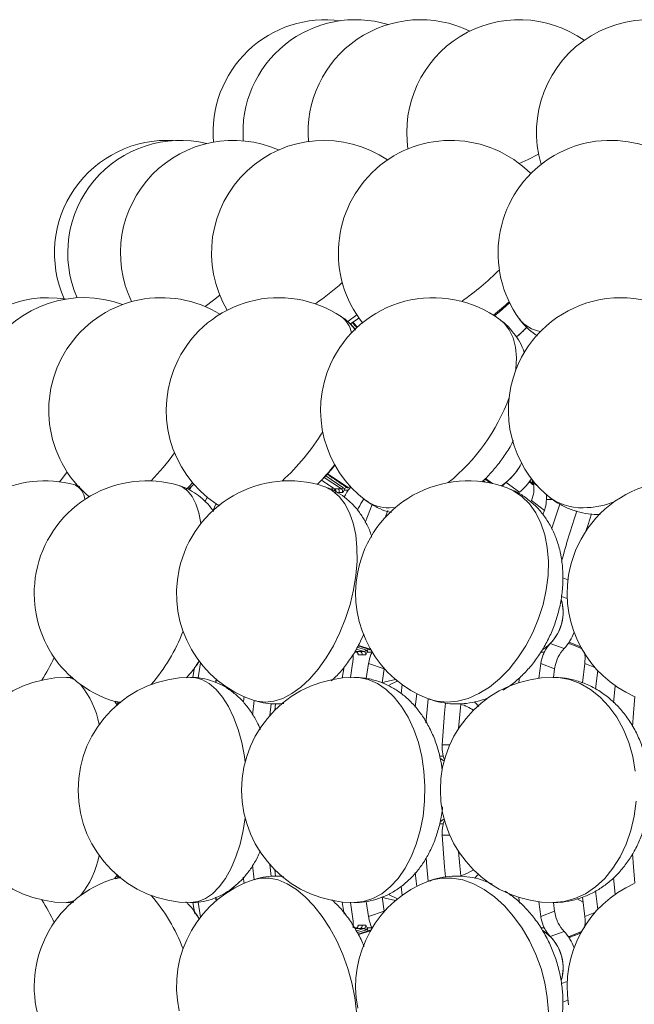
# Model space of a CAD drawing. Header units: millimetres. Extents: x 95 to 591, y 51 to 1119.
# Tile 5 of 12: x 262 to 317, y 854 to 942. Entities that reach past the tile are written whole.
import ezdxf

# ---------------------------------------------------------------- set-up
doc = ezdxf.new("R2010")
doc.units = ezdxf.units.MM

msp = doc.modelspace()

# ---------------------------------------------------------------- linework, layer by layer
at = {"color": 7, "linetype": 'Continuous', "lineweight": 15}
for p, q in [((291.33, 914.663), (291.753, 914.194)), ((291.549, 914.807), (291.942, 914.371)), ((288.76, 900.773), (289.921, 899.999)), ((290.521, 899.999), (288.997, 901.015)), ((289.127, 901.151), (290.661, 900.129)), ((289.292, 901.33), (291.127, 900.108)), ((303.124, 900.734), (303.307, 900.597)), ((303.334, 900.931), (303.943, 900.478)), ((305.168, 900.578), (306.346, 899.703)), ((307.274, 900.698), (307.574, 900.464)), ((307.536, 900.578), (307.457, 900.85)), ((307.536, 900.578), (307.971, 900.24)), ((276.892, 899.958), (277.405, 900.414)), ((289.665, 899.88), (289.992, 899.88)), ((289.921, 899.999), (290.221, 899.999)), ((290.221, 899.999), (290.521, 899.999)), ((291.134, 899.88), (290.769, 899.88)), ((290.805, 899.943), (290.921, 900.174)), ((291.127, 900.108), (291.307, 900.218)), ((278.401, 898.88), (278.588, 899.262)), ((290.606, 899.669), (290.306, 899.669)), ((292.519, 899.099), (292.476, 899.044)), ((308.557, 898.086), (307.428, 898.963)), ((308.751, 899.044), (309.299, 899.044)), ((279.13, 898.103), (279.375, 898.655)), ((293.244, 898.612), (292.626, 897.017)), ((294.414, 897.471), (294.661, 898.086)), ((294.79, 898.318), (295.327, 898.348)), ((308.429, 897.728), (308.557, 898.086)), ((310.197, 892.09), (310.656, 891.92)), ((310.593, 890.252), (310.072, 890.445)), ((292.543, 885.548), (291.842, 885.776)), ((291.931, 885.93), (292.66, 885.693)), ((292.03, 886.102), (293.103, 885.753)), ((292.882, 885.78), (292.832, 885.556)), ((309.087, 886.265), (310.314, 885.812)), ((310.761, 886.381), (311.77, 885.988)), ((291.675, 885.487), (291.93, 885.487)), ((291.735, 885.59), (291.864, 885.548)), ((291.864, 885.548), (291.849, 885.55)), ((291.864, 885.548), (292.203, 885.548)), ((292.352, 885.255), (292.012, 885.255)), ((292.203, 885.548), (292.543, 885.548)), ((292.692, 885.255), (292.352, 885.255)), ((293.224, 885.487), (292.811, 885.487)), ((308.539, 885.487), (308.233, 885.487)), ((277.317, 883.241), (277.478, 884.164)), ((277.628, 884.312), (277.885, 884.69)), ((277.628, 884.312), (277.762, 884.507)), ((277.762, 884.507), (277.883, 884.693)), ((278.001, 884.54), (277.777, 883.215)), ((290.603, 883.204), (290.758, 884.193)), ((291.328, 883.254), (291.515, 884.482)), ((292.931, 884.482), (292.732, 883.165)), ((294.327, 884.028), (292.931, 884.482)), ((294.139, 882.768), (294.327, 884.028)), ((308.24, 884.482), (308.066, 883.182)), ((309.469, 884.028), (308.24, 884.482)), ((309.363, 883.246), (309.469, 884.028)), ((312.154, 884.482), (311.941, 882.762)), ((313.054, 884.132), (312.154, 884.482)), ((279.336, 882.813), (279.382, 883.102)), ((279.37, 882.804), (279.411, 883.078)), ((306.298, 882.794), (306.354, 883.247)), ((313.102, 882.231), (313.299, 883.862)), ((280.38, 882.354), (280.367, 882.257)), ((295.92, 882.615), (295.819, 881.789)), ((314.701, 881.01), (314.849, 882.521)), ((303.434, 881.429), (303.425, 881.342)), ((270.375, 881.127), (270.885, 881.055)), ((270.629, 880.864), (270.656, 881.072)), ((282.755, 881.211), (282.61, 879.898)), ((284.156, 879.875), (284.273, 880.924)), ((284.599, 880.347), (284.662, 880.915)), ((299.483, 877.283), (300.159, 877.283)), ((299.573, 876.26), (299.257, 876.26)), ((299.421, 875.997), (299.323, 875.997)), ((299.644, 875.809), (299.421, 875.997)), ((299.573, 870.26), (299.252, 870.26)), ((299.311, 870.522), (299.421, 870.522)), ((299.421, 870.522), (299.644, 870.711)), ((300.159, 869.236), (299.483, 869.236)), ((282.613, 866.593), (282.758, 865.279)), ((284.274, 865.582), (284.156, 866.644)), ((270.655, 865.455), (270.629, 865.656)), ((284.662, 865.6), (284.599, 866.173)), ((295.822, 864.707), (295.92, 863.905)), ((303.425, 865.178), (303.436, 865.068)), ((314.849, 863.999), (314.704, 865.473)), ((313.299, 862.658), (313.102, 864.293)), ((277.493, 862.274), (277.319, 863.266)), ((277.777, 863.309), (278.001, 861.979)), ((279.382, 863.418), (279.334, 863.724)), ((279.411, 863.442), (279.367, 863.735)), ((290.774, 862.23), (290.603, 863.315)), ((291.515, 862.037), (291.328, 863.265)), ((292.731, 863.357), (292.931, 862.037)), ((294.327, 862.491), (294.137, 863.763)), ((306.36, 863.225), (306.298, 863.725)), ((308.066, 863.338), (308.24, 862.037)), ((309.469, 862.491), (309.365, 863.259)), ((311.48, 863.61), (311.996, 863.289)), ((311.942, 863.75), (312.154, 862.037)), ((277.885, 861.829), (277.628, 862.208)), ((277.717, 862.079), (277.628, 862.208)), ((277.883, 861.827), (277.717, 862.079)), ((292.931, 862.037), (294.327, 862.491)), ((308.24, 862.037), (309.469, 862.491)), ((312.154, 862.037), (313.054, 862.388)), ((292.012, 861.264), (292.352, 861.264)), ((292.352, 861.264), (292.692, 861.264)), ((291.673, 861.033), (291.933, 861.033)), ((291.864, 860.972), (291.737, 860.931)), ((291.848, 860.969), (291.849, 860.969)), ((291.849, 860.969), (291.864, 860.972)), ((291.852, 860.747), (292.543, 860.972)), ((292.203, 860.972), (291.864, 860.972)), ((292.66, 860.827), (291.939, 860.592)), ((293.103, 860.766), (292.027, 860.417)), ((292.543, 860.972), (292.203, 860.972)), ((293.224, 861.033), (292.811, 861.033)), ((292.832, 860.963), (292.882, 860.74)), ((308.539, 861.033), (308.233, 861.033)), ((310.314, 860.708), (309.087, 860.255)), ((311.782, 860.555), (310.751, 860.154)), ((310.085, 856.08), (310.593, 856.267)), ((310.656, 854.599), (310.196, 854.43))]:
    msp.add_line(p, q, dxfattribs=at)
at = {"color": 7, "linetype": 'Continuous', "lineweight": 15, "flags": 128}
for points in [[(306.326, 928.889), (307.105, 929.259), (308.046, 929.734)], [(278.424, 916.182), (279.156, 916.751), (279.704, 917.195)], [(304.124, 915.364), (304.564, 915.713), (305.475, 916.527)], [(291.061, 914.835), (291.104, 914.867), (291.887, 915.465)], [(291.33, 914.663), (291.979, 915.106), (292.081, 915.18)], [(306.008, 910.521), (306.02, 910.624), (306.071, 911.638), (305.991, 912.57), (305.779, 913.401), (305.441, 914.118), (304.982, 914.708), (304.64, 915.006)], [(265.458, 900.629), (265.725, 900.958), (266.148, 901.501)], [(278.021, 896.914), (278.017, 896.95), (277.841, 897.878), (277.583, 898.677), (277.247, 899.335), (276.84, 899.839), (276.367, 900.18), (276.067, 900.3)], [(276.753, 899.967), (276.968, 900.184), (277.299, 900.537)], [(277.159, 900.19), (277.084, 900.039), (277.022, 899.914)], [(283.735, 881.055), (284.509, 881.141), (285.307, 881.398), (286.115, 881.821), (286.919, 882.403), (287.704, 883.133), (288.456, 883.999), (289.162, 884.984), (289.81, 886.072), (290.387, 887.242), (290.883, 888.475), (291.29, 889.747), (291.6, 891.037), (291.808, 892.32), (291.909, 893.576), (291.903, 894.78), (291.79, 895.911), (291.57, 896.95), (291.249, 897.878), (290.832, 898.677), (290.326, 899.335), (289.741, 899.839), (289.086, 900.18), (288.96, 900.224)], [(289.903, 900.004), (289.908, 900.001), (289.921, 899.999)], [(299.908, 881.055), (300.842, 881.141), (301.793, 881.398), (302.744, 881.821), (303.678, 882.403), (304.578, 883.133), (305.428, 883.999), (306.214, 884.984), (306.92, 886.072), (307.534, 887.242), (308.046, 888.475), (308.447, 889.747), (308.728, 891.037), (308.885, 892.32), (308.916, 893.576), (308.82, 894.78), (308.598, 895.911), (308.254, 896.95), (307.795, 897.878), (307.229, 898.677), (306.566, 899.335), (305.817, 899.839), (305.251, 900.094)], [(279.401, 898.658), (279.451, 898.626), (279.628, 898.528)], [(309.196, 896.417), (309.544, 897.499), (309.935, 898.652)], [(312.244, 896.234), (312.438, 896.828), (312.758, 897.773)], [(291.849, 885.55), (291.848, 885.551), (291.848, 885.551)], [(266.771, 883.072), (266.319, 883.237), (266.079, 883.26)], [(281.967, 875.741), (281.899, 876.223), (281.659, 877.469), (281.338, 878.641), (280.942, 879.716), (280.478, 880.676), (279.954, 881.504), (279.379, 882.185), (278.764, 882.707), (278.12, 883.059), (277.458, 883.237), (277.124, 883.26)], [(291.655, 863.26), (292.493, 863.349), (293.317, 863.615), (294.111, 864.053), (294.862, 864.656), (295.555, 865.412), (296.178, 866.308), (296.721, 867.328), (297.173, 868.454), (297.527, 869.666), (297.776, 870.942), (297.916, 872.259), (297.944, 873.594), (297.86, 874.923), (297.665, 876.223), (297.363, 877.469), (296.959, 878.641), (296.46, 879.716), (295.876, 880.676), (295.216, 881.504), (294.493, 882.185), (293.719, 882.707), (292.908, 883.059), (292.075, 883.237), (291.655, 883.26)], [(295.326, 883.08), (294.396, 882.855), (294.14, 882.776)], [(316.642, 874.923), (316.412, 876.223), (316.055, 877.469), (315.578, 878.641), (314.989, 879.716), (314.299, 880.676), (313.52, 881.504), (312.666, 882.185), (311.752, 882.707), (310.794, 883.059), (309.81, 883.237), (309.314, 883.26)], [(294.766, 882.567), (295.019, 882.707), (295.508, 882.93)], [(281.805, 881.064), (281.842, 881.358), (281.867, 881.549)], [(297.091, 880.612), (297.172, 881.358), (297.226, 881.814)], [(298.038, 879.213), (298.114, 880.094), (298.241, 881.363)], [(298.32, 881.333), (299.007, 881.141), (299.908, 881.055)], [(316.609, 881.553), (316.482, 880.094), (316.396, 878.895)], [(282.776, 881.204), (282.999, 881.141), (283.735, 881.055)], [(299.773, 880.98), (299.687, 880.094), (299.483, 877.283)], [(300.941, 878.727), (301.046, 879.979), (301.135, 880.883)], [(299.357, 876.019), (299.384, 876.015), (299.421, 875.997)], [(309.314, 863.26), (310.304, 863.349), (311.277, 863.615), (312.215, 864.053), (313.101, 864.656), (313.92, 865.412), (314.656, 866.308), (315.297, 867.328), (315.831, 868.454), (316.249, 869.666), (316.543, 870.942), (316.708, 872.259)], [(277.124, 863.26), (277.79, 863.349), (278.445, 863.615), (279.076, 864.053), (279.672, 864.656), (280.223, 865.412), (280.718, 866.308), (281.149, 867.328), (281.509, 868.454), (281.79, 869.666), (281.967, 870.778)], [(299.421, 870.522), (299.384, 870.504), (299.357, 870.5)], [(299.483, 869.236), (299.687, 866.426), (299.773, 865.547)], [(301.135, 865.637), (301.046, 866.54), (300.941, 867.792)], [(316.395, 867.635), (316.482, 866.426), (316.608, 864.974)], [(298.241, 865.156), (298.114, 866.426), (298.043, 867.248)], [(297.226, 864.706), (297.172, 865.162), (297.087, 865.947)], [(302.253, 866.179), (301.668, 865.843), (301.135, 865.637)], [(270.86, 865.465), (270.602, 865.444), (270.375, 865.392)], [(281.867, 864.971), (281.842, 865.162), (281.796, 865.522)], [(291.872, 853.567), (291.717, 854.839), (291.457, 856.129), (291.098, 857.412), (290.645, 858.668), (290.108, 859.872), (289.494, 861.003), (288.816, 862.042), (288.085, 862.97), (287.315, 863.769), (286.518, 864.427), (285.711, 864.931), (284.906, 865.272), (284.118, 865.444), (283.361, 865.444), (282.776, 865.316)], [(308.917, 853.567), (308.822, 854.839), (308.603, 856.129), (308.261, 857.412), (307.804, 858.668), (307.239, 859.872), (306.577, 861.003), (305.83, 862.042), (305.011, 862.97), (304.133, 863.769), (303.214, 864.427), (302.27, 864.931), (301.317, 865.272), (300.372, 865.444), (299.453, 865.444), (298.575, 865.272), (298.32, 865.186)], [(295.508, 863.59), (295.446, 863.615), (294.753, 863.96)], [(266.079, 863.26), (266.557, 863.349), (266.771, 863.448)], [(294.14, 863.744), (294.396, 863.665), (295.326, 863.44)]]:
    msp.add_lwpolyline(points, dxfattribs=at)
at = {"color": 7, "linetype": 'Continuous', "lineweight": 15}
for centre, radius, start, end in [((289.117, 931.662), 10, 82.36293, 184.98511), ((291.775, 931.662), 10, 73.19141, 184.35105), ((297.558, 931.662), 10, 64.00245, 184.66381), ((306.325, 931.662), 10, 54.78145, 188.53997), ((317.859, 931.662), 10, 45.5039, 196.55612), ((275.022, 920.945), 10, 86.61634, 204.00327), ((276.202, 920.945), 10, 76.43948, 203.48247), ((280.891, 920.945), 10, 66.16218, 205.60468), ((288.974, 920.945), 10, 55.67582, 210.53552), ((300.252, 920.945), 10, 44.78822, 218.58633), ((314.446, 920.945), 10, 35.95617, 215.95617), ((287.179, 936.807), 24.56, 304.84934, 315.04095), ((270.513, 941.269), 30.5, 305.47348, 311.1987), ((264.467, 906.978), 10, 80.89896, 220.36678), ((267.63, 906.978), 10, 69.86829, 224.20277), ((274.514, 906.978), 10, 58.26628, 230.11916), ((284.948, 906.978), 10, 56.30993, 153.43495), ((298.676, 906.978), 10, 53.39094, 155.83492), ((292.235, 930.674), 19.277, 307.72052, 313.19541), ((315.359, 906.978), 10, 49.21118, 158.87732), ((289.094, 913.374), 2.38, 11.84953, 53.93827), ((308.666, 916.878), 2.935, 217.94606, 261.20983), ((301.66, 919.241), 7.239, 307.47546, 317.47757), ((301.696, 919.202), 7.185, 307.44985, 317.35048), ((284.948, 906.978), 10, 153.43495, 236.30993), ((298.676, 906.978), 10, 155.83492, 233.39094), ((315.359, 906.978), 10, 158.87732, 229.21118), ((289.043, 914.122), 17.449, 308.9693, 339.85479), ((271, 916.184), 21.045, 312.60864, 328.07975), ((256.105, 917.554), 24.292, 316.08691, 323.74579), ((277.367, 911.827), 15.856, 313.88197, 322.35574), ((277.926, 911.66), 15.359, 312.83186, 321.50516), ((301.956, 904.548), 5.102, 303.00066, 333.66965), ((301.769, 904.685), 5.331, 309.61104, 333.24484), ((264.156, 890.714), 10, 74.38659, 247.68722), ((273.221, 890.714), 10, 73.4655, 166.40425), ((285.868, 890.714), 10, 71.98904, 167.54756), ((301.786, 890.714), 10, 69.72606, 169.00093), ((307.724, 897.446), 4.043, 129.21603, 136.15422), ((302.973, 903.784), 5.295, 309.569, 327.0451), ((306.088, 900.044), 1.543, 353.89985, 20.22482), ((320.583, 890.714), 10, 66.24308, 170.73567), ((266.067, 898.865), 1.673, 7.04381, 62.19283), ((287.029, 900.522), 2.713, 346.32052, 351.70601), ((289.761, 899.782), 0.27, 335.4637, 53.4612), ((290.061, 899.782), 0.27, 335.46887, 53.4609), ((290.459, 900.207), 0.217, 286.76907, 338.95503), ((290.361, 899.782), 0.27, 335.47177, 53.458), ((290.443, 899.81), 0.386, 20.04698, 55.52276), ((291.072, 900.177), 0.0879, 245.12304, 307.95042), ((295.457, 896.602), 5.426, 139.02214, 142.82876), ((294.694, 901.73), 3.413, 234.50138, 271.61186), ((307.075, 899.168), 1.68, 355.77232, 11.30059), ((311.864, 903.089), 4.773, 230.47461, 271.79438), ((311.882, 906.475), 8.158, 270.92341, 290.60021), ((379.836, 874.866), 72.21, 161.28345, 164.98513), ((273.221, 890.714), 10, 166.40425, 253.4655), ((285.868, 890.714), 10, 167.54756, 251.98904), ((301.786, 890.714), 10, 169.00093, 249.72606), ((320.583, 890.714), 10, 170.73567, 246.24308), ((306.289, 889.051), 3.938, 302.79203, 16.44015), ((306.216, 889.058), 4.006, 315.78882, 16.2063), ((261.352, 893.167), 16.174, 319.32108, 338.95729), ((307.268, 888.66), 4.17, 316.91546, 340.42022), ((292.494, 885.707), 0.167, 287.1033, 355.07728), ((292.551, 885.379), 0.332, 32.29077, 70.86556), ((293.082, 885.809), 0.0893, 253.63671, 293.72811), ((311.496, 883.986), 3.315, 136.58899, 153.0912), ((312.707, 883.545), 3.296, 136.55656, 152.29904), ((248.973, 892.458), 17.658, 327.68357, 335.12471), ((291.762, 885.313), 0.256, 347.03531, 66.70914), ((292.102, 885.313), 0.256, 347.04341, 66.70569), ((292.442, 885.313), 0.256, 347.03531, 66.70914), ((266.079, 873.26), 10, 90, 180), ((277.124, 873.26), 10, 90, 180), ((291.655, 873.26), 10, 90, 180), ((309.314, 873.26), 10, 90, 180), ((260.985, 877.492), 8.164, 11.22497, 39.06713), ((299.915, 876.944), 4.123, 55.4577, 72.77869), ((302.639, 877.122), 3.184, 195.70303, 201.72092), ((266.079, 873.26), 10, 180, 270), ((277.124, 873.26), 10, 180, 270), ((291.655, 873.26), 10, 180, 270), ((309.314, 873.26), 10, 180, 270), ((302.641, 869.397), 3.186, 158.28401, 164.2986), ((260.81, 869.11), 8.353, 321.25273, 348.45443), ((273.221, 855.806), 10, 106.5345, 193.59575), ((285.868, 855.806), 10, 108.01096, 192.45244), ((301.786, 855.806), 10, 110.27394, 190.99907), ((320.583, 855.806), 10, 113.75692, 189.26433), ((261.793, 853.616), 15.667, 20.72206, 40.99956), ((248.993, 854.072), 17.635, 24.87053, 32.32119), ((291.762, 861.207), 0.256, 293.26981, 12.98573), ((292.102, 861.207), 0.256, 293.27327, 12.97764), ((292.442, 861.207), 0.256, 293.26981, 12.98573), ((312.707, 862.974), 3.296, 207.69824, 223.44176), ((292.494, 860.812), 0.167, 4.93936, 72.88006), ((292.552, 861.141), 0.332, 289.10723, 327.71208), ((293.082, 860.711), 0.0893, 66.27189, 106.36329), ((306.295, 857.472), 3.933, 343.12626, 57.24443), ((311.496, 862.533), 3.315, 206.90571, 223.40996), ((307.268, 857.86), 4.17, 19.57978, 43.08454), ((306.214, 857.461), 4.008, 343.89648, 44.20213)]:
    msp.add_arc(centre, radius, start, end, dxfattribs=at)
for points, knots in [([(291.766, 914.105), (291.633, 914.27), (291.296, 914.686), (290.849, 915.085), (290.524, 915.271), (290.481, 915.296)], [0, 0, 0, 0, 0.3631638, 0.9158621, 1, 1, 1, 1]), ([(306.786, 912.071), (306.724, 912.246), (306.558, 912.719), (306.149, 913.431), (305.557, 914.197), (305.04, 914.725), (304.692, 914.954), (304.627, 914.997)], [0, 0, 0, 0, 0.151804, 0.409327, 0.662934, 0.937555, 1, 1, 1, 1]), ([(306.349, 915.088), (306.362, 915.066), (306.541, 914.772), (307.01, 914.303), (307.543, 913.82), (307.885, 913.624), (307.959, 913.582)], [0, 0, 0, 0, 0.034634, 0.464349, 0.88421, 1, 1, 1, 1]), ([(302.998, 900.619), (303.096, 900.706), (303.502, 901.067), (304.149, 901.795), (304.917, 902.789), (305.476, 903.632), (305.739, 904.148), (305.815, 904.296)], [0, 0, 0, 0, 0.086094, 0.354979, 0.623121, 0.892136, 1, 1, 1, 1]), ([(279.139, 897.995), (279.111, 898.043), (278.932, 898.343), (278.498, 898.831), (277.841, 899.43), (277.065, 899.912), (276.461, 900.204), (276.102, 900.283), (276.058, 900.293)], [0, 0, 0, 0, 0.04352, 0.27414, 0.499608, 0.722268, 0.966568, 1, 1, 1, 1]), ([(293.223, 895.709), (293.21, 895.759), (293.106, 896.149), (292.798, 896.822), (292.3, 897.7), (291.692, 898.469), (290.999, 899.132), (290.198, 899.686), (289.51, 900.051), (289.07, 900.174), (288.958, 900.205)], [0, 0, 0, 0, 0.023672, 0.18735, 0.34428, 0.495809, 0.643526, 0.788826, 0.946538, 1, 1, 1, 1]), ([(289.903, 900.004), (289.92, 899.99), (289.955, 899.962), (289.994, 899.889), (290.013, 899.817), (290.007, 899.772), (290.005, 899.759)], [0, 0, 0, 0, 0.272753, 0.559925, 0.863491, 1, 1, 1, 1]), ([(290.769, 899.88), (290.744, 899.843), (290.694, 899.768), (290.636, 899.703), (290.607, 899.67), (290.606, 899.669)], [0, 0, 0, 0, 0.4821626, 0.9919705, 1, 1, 1, 1]), ([(290.781, 899.256), (290.855, 899.409), (290.959, 899.626), (291.094, 899.823), (291.134, 899.88)], [0, 0, 0, 0, 0.707417, 1, 1, 1, 1]), ([(304.892, 882.132), (305.125, 882.277), (305.683, 882.625), (306.491, 883.321), (307.321, 884.19), (308.068, 885.174), (308.72, 886.248), (309.267, 887.396), (309.699, 888.6), (310.009, 889.844), (310.189, 891.112), (310.231, 892.389), (310.126, 893.655), (309.877, 894.843), (309.5, 895.927), (309.022, 896.892), (308.437, 897.763), (307.731, 898.558), (306.904, 899.245), (306.061, 899.771), (305.484, 899.989), (305.246, 900.079)], [0, 0, 0, 0, 0.038448, 0.092233, 0.147112, 0.202717, 0.258671, 0.314788, 0.371095, 0.427703, 0.484722, 0.542286, 0.600415, 0.658816, 0.710737, 0.761446, 0.810958, 0.859459, 0.912273, 0.963758, 1, 1, 1, 1]), ([(307.428, 898.963), (307.505, 899.217), (307.601, 899.534), (307.619, 899.822), (307.622, 899.88)], [0, 0, 0, 0, 0.799521, 1, 1, 1, 1]), ([(292.476, 899.044), (292.323, 898.807), (292.122, 898.496), (291.977, 898.164), (291.943, 898.086)], [0, 0, 0, 0, 0.763343, 1, 1, 1, 1]), ([(292.718, 898.972), (292.834, 898.88), (293.204, 898.584), (293.923, 898.238), (294.565, 897.98), (294.92, 897.917), (294.962, 897.909)], [0, 0, 0, 0, 0.176755, 0.565939, 0.949241, 1, 1, 1, 1]), ([(308.751, 899.044), (308.728, 898.807), (308.698, 898.496), (308.584, 898.164), (308.557, 898.086)], [0, 0, 0, 0, 0.7633448, 1, 1, 1, 1]), ([(308.849, 899.411), (309.024, 899.26), (309.459, 898.886), (310.259, 898.434), (311.205, 898.047), (312.202, 897.804), (312.981, 897.721), (313.422, 897.716), (313.519, 897.715)], [0, 0, 0, 0, 0.1364378, 0.3383912, 0.5388135, 0.7396175, 0.9427183, 1, 1, 1, 1]), ([(289.623, 882.964), (289.76, 883.083), (290.184, 883.455), (290.818, 884.198), (291.521, 885.181), (292.091, 886.154), (292.383, 886.817), (292.506, 887.095)], [0, 0, 0, 0, 0.111389, 0.346252, 0.586168, 0.826191, 1, 1, 1, 1]), ([(291.556, 885.279), (291.561, 885.085), (291.567, 884.825), (291.525, 884.551), (291.515, 884.482)], [0, 0, 0, 0, 0.7467, 1, 1, 1, 1]), ([(291.849, 885.55), (291.865, 885.543), (291.898, 885.529), (291.945, 885.476), (291.976, 885.417), (291.98, 885.377), (291.982, 885.365)], [0, 0, 0, 0, 0.283819, 0.589302, 0.87893, 1, 1, 1, 1]), ([(292.012, 885.255), (292.012, 885.256), (292.002, 885.292), (291.993, 885.329), (291.985, 885.365)], [0, 0, 0, 0, 0.016121, 1, 1, 1, 1]), ([(292.811, 885.487), (292.794, 885.446), (292.76, 885.363), (292.715, 885.293), (292.692, 885.256), (292.692, 885.255)], [0, 0, 0, 0, 0.482196, 0.9919, 1, 1, 1, 1]), ([(292.931, 884.482), (292.99, 884.76), (293.064, 885.106), (293.198, 885.423), (293.224, 885.487)], [0, 0, 0, 0, 0.799527, 1, 1, 1, 1]), ([(308.24, 884.482), (308.297, 884.76), (308.368, 885.106), (308.511, 885.423), (308.539, 885.487)], [0, 0, 0, 0, 0.799526, 1, 1, 1, 1]), ([(309.788, 885.077), (309.681, 884.817), (309.54, 884.475), (309.482, 884.114), (309.469, 884.028)], [0, 0, 0, 0, 0.763358, 1, 1, 1, 1]), ([(312.154, 884.482), (312.175, 884.76), (312.2, 885.106), (312.147, 885.423), (312.137, 885.487)], [0, 0, 0, 0, 0.799526, 1, 1, 1, 1]), ([(276.757, 883.232), (276.979, 883.48), (277.343, 883.886), (277.651, 884.361), (277.772, 884.547)], [0, 0, 0, 0, 0.608503, 1, 1, 1, 1]), ([(266.653, 883.219), (266.61, 883.227), (266.421, 883.263), (266.227, 883.25), (266.077, 883.239)], [0, 0, 0, 0, 0.228461, 1, 1, 1, 1]), ([(283.321, 878.63), (283.224, 878.86), (282.981, 879.436), (282.475, 880.254), (281.835, 881.078), (281.122, 881.773), (280.348, 882.34), (279.519, 882.78), (278.614, 883.09), (277.805, 883.253), (277.293, 883.243), (277.12, 883.239)], [0, 0, 0, 0, 0.089624, 0.22453, 0.352719, 0.474367, 0.59105, 0.704372, 0.815608, 0.937589, 1, 1, 1, 1]), ([(299.486, 875.035), (299.435, 875.379), (299.32, 876.149), (298.99, 877.301), (298.521, 878.483), (297.936, 879.551), (297.264, 880.486), (296.529, 881.276), (295.724, 881.942), (294.859, 882.478), (293.914, 882.898), (292.904, 883.162), (292.125, 883.277), (291.707, 883.251), (291.641, 883.247)], [0, 0, 0, 0, 0.079856, 0.178565, 0.278585, 0.379814, 0.470146, 0.558076, 0.643504, 0.726749, 0.808328, 0.897124, 0.983581, 1, 1, 1, 1]), ([(309.314, 863.26), (309.614, 863.27), (310.276, 863.293), (311.282, 863.496), (312.311, 863.848), (313.284, 864.344), (314.193, 864.971), (315.027, 865.724), (315.776, 866.594), (316.429, 867.573), (316.976, 868.647), (317.406, 869.801), (317.71, 871.017), (317.883, 872.274), (317.921, 873.553), (317.82, 874.833), (317.581, 876.096), (317.202, 877.32), (316.686, 878.486), (316.037, 879.57), (315.265, 880.549), (314.383, 881.399), (313.412, 882.103), (312.372, 882.649), (311.288, 883.023), (310.259, 883.233), (309.595, 883.242), (309.305, 883.246)], [0, 0, 0, 0, 0.03154, 0.069555, 0.107434, 0.14541, 0.1837, 0.222492, 0.261909, 0.301994, 0.342704, 0.383925, 0.425519, 0.467374, 0.509429, 0.551677, 0.594136, 0.636821, 0.679686, 0.722607, 0.765371, 0.807713, 0.849389, 0.890251, 0.930268, 0.969512, 1, 1, 1, 1]), ([(298.333, 881.347), (298.432, 881.305), (298.851, 881.129), (299.666, 880.964), (300.677, 880.877), (301.693, 880.939), (302.668, 881.14), (303.353, 881.339), (303.679, 881.498), (303.686, 881.502)], [0, 0, 0, 0, 0.0583972, 0.2486094, 0.451417, 0.6131824, 0.803204, 0.9955181, 1, 1, 1, 1]), ([(282.782, 881.221), (282.881, 881.183), (283.287, 881.029), (283.936, 880.936), (284.713, 880.882), (285.162, 880.929), (285.395, 880.953)], [0, 0, 0, 0, 0.120342, 0.488878, 0.734176, 1, 1, 1, 1]), ([(299.573, 876.26), (299.526, 876.527), (299.467, 876.862), (299.481, 877.213), (299.483, 877.283)], [0, 0, 0, 0, 0.799509, 1, 1, 1, 1]), ([(291.655, 863.26), (291.968, 863.273), (292.62, 863.299), (293.589, 863.52), (294.536, 863.879), (295.426, 864.374), (296.251, 864.994), (297.007, 865.735), (297.686, 866.594), (298.279, 867.565), (298.778, 868.637), (299.164, 869.794), (299.416, 870.841), (299.488, 871.506), (299.515, 871.753)], [0, 0, 0, 0, 0.075614, 0.157259, 0.238414, 0.319907, 0.402561, 0.487131, 0.574199, 0.663964, 0.756098, 0.849842, 0.94426, 1, 1, 1, 1]), ([(299.483, 869.236), (299.484, 869.519), (299.486, 869.872), (299.559, 870.195), (299.573, 870.26)], [0, 0, 0, 0, 0.799508, 1, 1, 1, 1]), ([(277.124, 863.26), (277.429, 863.274), (278.049, 863.302), (278.955, 863.527), (279.818, 863.881), (280.617, 864.358), (281.348, 864.949), (282.015, 865.652), (282.61, 866.474), (283.045, 867.211), (283.245, 867.699), (283.305, 867.848)], [0, 0, 0, 0, 0.110684, 0.224905, 0.337758, 0.450853, 0.565947, 0.684986, 0.809932, 0.942122, 1, 1, 1, 1]), ([(270.346, 865.376), (270.378, 865.41), (270.484, 865.524), (270.565, 865.654), (270.622, 865.746)], [0, 0, 0, 0, 0.293252, 1, 1, 1, 1]), ([(285.397, 865.563), (285.265, 865.581), (284.824, 865.644), (284.035, 865.597), (283.281, 865.491), (282.868, 865.333), (282.774, 865.297)], [0, 0, 0, 0, 0.150669, 0.503842, 0.886721, 1, 1, 1, 1]), ([(303.912, 864.92), (303.592, 865.051), (302.95, 865.315), (301.943, 865.542), (300.893, 865.645), (299.827, 865.581), (298.947, 865.418), (298.464, 865.223), (298.315, 865.163)], [0, 0, 0, 0, 0.1793506, 0.3596127, 0.536434, 0.728478, 0.9158913, 1, 1, 1, 1]), ([(302.338, 865.428), (302.453, 865.527), (302.592, 865.645), (302.706, 865.788), (302.725, 865.811)], [0, 0, 0, 0, 0.834518, 1, 1, 1, 1]), ([(305.247, 846.446), (305.42, 846.506), (305.921, 846.68), (306.68, 847.126), (307.505, 847.753), (308.229, 848.499), (308.85, 849.344), (309.363, 850.282), (309.764, 851.307), (310.045, 852.408), (310.201, 853.573), (310.225, 854.786), (310.118, 856.023), (309.879, 857.262), (309.514, 858.482), (309.027, 859.666), (308.421, 860.796), (307.703, 861.857), (306.873, 862.825), (305.996, 863.654), (305.356, 864.085), (305.062, 864.284)], [0, 0, 0, 0, 0.02631, 0.076163, 0.12561, 0.175087, 0.225027, 0.275831, 0.327826, 0.381173, 0.435807, 0.491453, 0.547728, 0.60427, 0.660971, 0.717888, 0.775136, 0.832844, 0.891121, 0.949942, 1, 1, 1, 1]), ([(277.724, 862.058), (277.696, 862.102), (277.444, 862.505), (277.11, 862.933), (276.766, 863.273), (276.709, 863.33)], [0, 0, 0, 0, 0.092675, 0.849303, 1, 1, 1, 1]), ([(292.532, 859.373), (292.508, 859.434), (292.331, 859.889), (291.903, 860.693), (291.24, 861.762), (290.505, 862.719), (289.947, 863.256), (289.685, 863.509)], [0, 0, 0, 0, 0.037719, 0.279631, 0.525299, 0.776458, 1, 1, 1, 1]), ([(309.469, 862.491), (309.525, 862.214), (309.599, 861.85), (309.752, 861.52), (309.788, 861.442)], [0, 0, 0, 0, 0.763375, 1, 1, 1, 1]), ([(291.515, 862.037), (291.547, 861.76), (291.586, 861.413), (291.564, 861.097), (291.56, 861.033)], [0, 0, 0, 0, 0.799517, 1, 1, 1, 1]), ([(291.985, 861.155), (291.993, 861.191), (292.002, 861.228), (292.012, 861.264), (292.012, 861.264)], [0, 0, 0, 0, 0.983876, 1, 1, 1, 1]), ([(292.692, 861.264), (292.692, 861.264), (292.715, 861.227), (292.76, 861.157), (292.794, 861.073), (292.811, 861.033)], [0, 0, 0, 0, 0.008101, 0.517986, 1, 1, 1, 1]), ([(293.224, 861.033), (293.126, 861.295), (293.003, 861.623), (292.943, 861.968), (292.931, 862.037)], [0, 0, 0, 0, 0.7995, 1, 1, 1, 1]), ([(308.539, 861.033), (308.435, 861.295), (308.305, 861.623), (308.251, 861.968), (308.24, 862.037)], [0, 0, 0, 0, 0.799502, 1, 1, 1, 1]), ([(312.137, 861.033), (312.167, 861.295), (312.204, 861.623), (312.163, 861.968), (312.154, 862.037)], [0, 0, 0, 0, 0.799502, 1, 1, 1, 1]), ([(291.982, 861.155), (291.979, 861.137), (291.971, 861.089), (291.934, 861.028), (291.889, 860.986), (291.861, 860.974), (291.849, 860.969)], [0, 0, 0, 0, 0.19048, 0.490346, 0.794514, 1, 1, 1, 1])]:
    msp.add_open_spline(points, degree=3, knots=knots, dxfattribs=at)
for points in [[(291.493, 914.769), (291.893, 914.326)], [(288.756, 900.769), (289.903, 900.004)], [(289.252, 901.286), (291.035, 900.097)], [(303.28, 900.875), (303.763, 900.516)], [(307.222, 900.626), (307.606, 900.328)], [(267.276, 900.182), (266.85, 900.333)], [(290.805, 899.943), (290.769, 899.88)], [(279.416, 898.651), (279.675, 898.507)], [(292.008, 886.064), (293.057, 885.723)], [(310.712, 886.281), (311.852, 885.837)], [(291.734, 885.588), (291.849, 885.55)], [(292.832, 885.556), (292.811, 885.487)], [(270.38, 881.134), (270.93, 881.01)], [(270.635, 880.755), (270.384, 881.09)], [(302.744, 880.683), (302.341, 881.091)], [(270.929, 865.516), (270.387, 865.379)], [(266.079, 863.26), (266.746, 863.315)], [(291.849, 860.969), (291.736, 860.933)], [(293.057, 860.797), (292.007, 860.456)], [(292.811, 861.033), (292.832, 860.963)], [(311.852, 860.682), (310.712, 860.238)], [(311.784, 860.559), (310.749, 860.156)]]:
    msp.add_open_spline(points, degree=1, dxfattribs=at)

doc.saveas('drawing.dxf')
